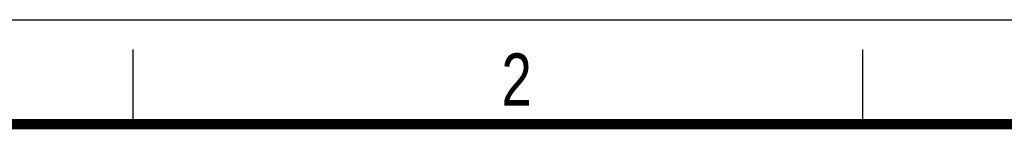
# Model space of a CAD drawing. Header units: millimetres. Extents: x 0 to 210, y 0 to 297.
# Tile 18 of 19: x 48 to 115, y 290 to 297. Entities that reach past the tile are written whole.
import ezdxf

# ---------------------------------------------------------------- set-up
doc = ezdxf.new("R2010")
doc.units = ezdxf.units.MM
doc.header["$LTSCALE"] = 19.36
doc.layers.get('0').update_dxf_attribs({"linetype": 'CONTINUOUS'})
doc.styles.add('TEXTSTYLE_2', font='txt', dxfattribs={"width": 0.75})

msp = doc.modelspace()

# ---------------------------------------------------------------- linework, layer by layer
at = {"color": 2, "linetype": 'CONTINUOUS'}
for p, q in [((0, 297), (210, 297)), ((56, 290), (56, 295)), ((105, 290), (105, 295))]:
    msp.add_line(p, q, dxfattribs=at)
at = {"color": 7, "linetype": 'CONTINUOUS', "const_width": 0.7}
msp.add_lwpolyline([(7, 290), (203, 290)], dxfattribs=at)

# ---------------------------------------------------------------- texts
at = {"color": 5, "linetype": 'CONTINUOUS', "style": 'TEXTSTYLE_2', "width": 0.785714}
msp.add_text('2', height=3.5, dxfattribs=at).set_placement((80.731379, 291.239583))

doc.saveas('drawing.dxf')
